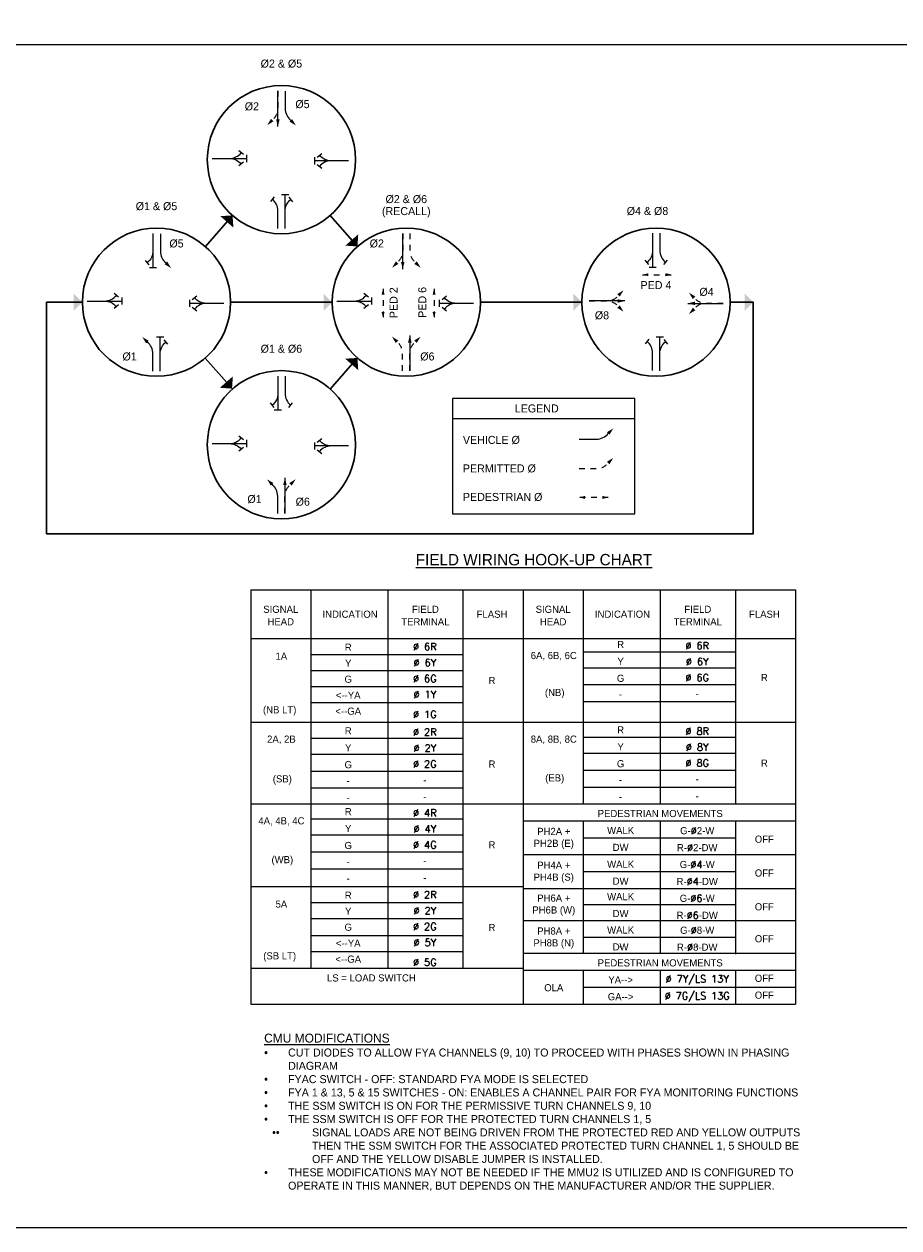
# Model space of a CAD drawing. Header units: feet. Extents: x -492 to 168779, y -198 to 321452.
# Tile 16 of 36: x 110 to 126, y -138 to -117. Entities that reach past the tile are written whole.
import ezdxf
from ezdxf.enums import TextEntityAlignment as Align

# ---------------------------------------------------------------- set-up
doc = ezdxf.new("R2010")
doc.units = ezdxf.units.FT
doc.header["$MEASUREMENT"] = 0
for name, pattern in [('DGN Style 1', [0.063228, 0.000105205, -0.063123]), ('DGN Style 2', [0.017105, 0.010263, -0.006842]), ('F', [0.15, 0.1, -0.05])]:
    doc.linetypes.add(name, pattern=pattern)
doc.layers.add('COLUMNS', color=6, linetype='Continuous', plot=False)
for name, color, linetype in [('SH_Data', 7, 'Continuous'), ('SH_Text', 9, 'Continuous'), ('TEXT-DED', 10, 'Continuous')]:
    doc.layers.add(name, color=color, linetype=linetype)
doc.styles.add('Font 31 Normal (0.14)', font='ISO_FONTRIGHT.shx', dxfattribs={"height": 0.2})
doc.styles.add('Slanted', font='font31.shx', dxfattribs={"height": 0.14})
doc.styles.add('Slanted Normal (0.14) Font 31', font='ISO_FONTRIGHT.shx', dxfattribs={"height": 0.14})
doc.styles.add('Slanted-Normal', font='font31.shx', dxfattribs={"height": 0.14})
doc.styles.get("Standard").update_dxf_attribs({"font": 'font31.shx'})
doc.dimstyles.get("Standard").update_dxf_attribs({"dimtxt": 0.18, "dimasz": 0.18, "dimexe": 0.18, "dimexo": 0.0625, "dimgap": 0.09, "dimtad": 0, "dimtih": 1, "dimtoh": 1, "dimdec": 4, "dimzin": 0, "dimdsep": 46, "dimtxsty": 'Standard', "dimcen": 0.09, "dimadec": 0, "dimazin": 0, "dimtfac": 1, "dimtdec": 4, "dimtofl": 0, "dimtmove": 0, "dimatfit": 3, "dimfxl": 1, "dimtolj": 1, "dimtzin": 0, "dimarcsym": 0})

# ---------------------------------------------------------------- blocks, each defined once
blk = doc.blocks.new('*D1095')
at = {"layer": 'Defpoints', "color": 0, "transparency": 16777216}
for p in [(87.402, -118.52), (88.583, -118.52), (90.066, -118.52), (88.265, -119.072), (88.583, -121.396)]:
    blk.add_point(p, dxfattribs=at)
at = {"layer": 'TEXT-DED', "color": 0, "lineweight": -2, "transparency": 16777216}
blk.add_arc((88.583, -118.52), 0.636, 191.2725, 258.7275, dxfattribs=at)
at = {"layer": 'TEXT-DED', "color": 0, "transparency": 16777216}
for points in [[(87.938, -118.647), (87.979, -118.643), (87.946, -118.52)], [(88.46, -119.124), (88.456, -119.165), (88.583, -119.157)]]:
    blk.add_solid(points, dxfattribs=at)
blk = doc.blocks.new('TERMF_5')
at = {"layer": 'SH_Data', "color": 1, "linetype": 'Continuous', "lineweight": 13}
blk.add_solid([(-0.156, 0.039), (0, 0), (-0.156, -0.039)], dxfattribs=at)
blk = doc.blocks.new('TERMF_6')
at = {"layer": 'SH_Data', "color": 1, "linetype": 'Continuous', "lineweight": 13}
blk.add_solid([(-0.156, 0.039), (0, 0), (-0.156, -0.039)], dxfattribs=at)
blk = doc.blocks.new('*U1071')
at = {"layer": 'SH_Data', "color": 2, "linetype": 'DGN Style 2', "lineweight": 13}
blk.add_line((0.375, 0), (-0.375, 0), dxfattribs=at)
at = {"layer": 'SH_Data', "color": 1, "linetype": 'Continuous', "lineweight": 13, "extrusion": (0, 0, -1), "xscale": 0.9754271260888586, "yscale": 0.9754271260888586, "zscale": 0.9754271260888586, "rotation": 9.12631102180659e-12}
blk.add_blockref('TERMF_6', (0.375, 0), dxfattribs=at)
at = {"layer": 'SH_Data', "color": 1, "linetype": 'Continuous', "lineweight": 13, "xscale": 0.9754271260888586, "yscale": 0.9754271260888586, "zscale": 0.9754271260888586, "rotation": 9.12631102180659e-12}
blk.add_blockref('TERMF_5', (0.375, 0), dxfattribs=at)
blk = doc.blocks.new('PED')
at = {"layer": 'SH_Data', "color": 2, "linetype": 'DGN Style 2', "lineweight": 13}
blk.add_blockref('*U1071', (0, 0), dxfattribs=at)
blk = doc.blocks.new('TERMF_2')
at = {"layer": 'SH_Data', "color": 1, "linetype": 'Continuous', "lineweight": 13}
blk.add_solid([(-0.156, 0.039), (0, 0), (-0.156, -0.039)], dxfattribs=at)
blk = doc.blocks.new('*U1066')
at = {"layer": 'SH_Data', "color": 2, "linetype": 'Continuous', "lineweight": 13}
blk.add_line((0.32, 0), (-0.32, 0), dxfattribs=at)
at = {"layer": 'SH_Data', "color": 1, "linetype": 'Continuous', "lineweight": 13, "xscale": 0.8222464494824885, "yscale": 0.8222464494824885, "zscale": 0.8222464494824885, "rotation": 9.126311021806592e-12}
blk.add_blockref('TERMF_2', (0.32, 0), dxfattribs=at)
blk = doc.blocks.new('*U1064')
at = {"layer": 'SH_Data', "color": 2, "linetype": 'Continuous', "lineweight": 13}
blk.add_line((0.001, 0.283), (0.067, 0.201), dxfattribs=at)
at = {"layer": 'SH_Data', "color": 2, "linetype": 'Continuous', "lineweight": 13, "flags": 128}
blk.add_lwpolyline([(-0.067, -0.283), (-0.067, 0.03, -0.227198), (0.034, 0.242)], format="xyb", dxfattribs=at)
blk = doc.blocks.new('STHRU')
at = {"layer": 'SH_Data', "color": 2, "linetype": 'Continuous', "lineweight": 13}
for p, q in [((0, 0), (0.731, 0)), ((0.731, -0.077), (0.731, 0.077))]:
    blk.add_line(p, q, dxfattribs=at)
blk = doc.blocks.new('TERMF')
at = {"layer": 'SH_Data', "color": 1, "linetype": 'Continuous', "lineweight": 13, "extrusion": (0, 0, -1)}
blk.add_solid([(0.156, 0.039), (0, 0), (0.156, -0.039)], dxfattribs=at)
blk = doc.blocks.new('*U1062')
at = {"layer": 'SH_Data', "color": 2, "linetype": 'Continuous', "lineweight": 13, "extrusion": (0, 0, -1), "flags": 128}
blk.add_lwpolyline([(-0.096, 0.308), (-0.096, -0.005, 0.227198), (0.006, -0.217)], format="xyb", dxfattribs=at)
at = {"layer": 'SH_Data', "color": 1, "linetype": 'Continuous', "lineweight": 13, "extrusion": (0, 0, -1), "xscale": 0.8222475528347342, "yscale": 0.8222475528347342, "zscale": 0.8222475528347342, "rotation": 314.9229827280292}
blk.add_blockref('TERMF', (0.096, -0.308), dxfattribs=at)
blk = doc.blocks.new('TERMF_4')
at = {"layer": 'SH_Data', "color": 1, "linetype": 'Continuous', "lineweight": 13, "extrusion": (0, 0, -1)}
blk.add_solid([(0.156, 0.039), (0, 0), (0.156, -0.039)], dxfattribs=at)
blk = doc.blocks.new('PERMISSIVE ARROW')
at = {"layer": 'SH_Data', "color": 2, "linetype": 'F', "lineweight": 13, "flags": 128}
blk.add_lwpolyline([(0, 0), (0.306, 0, 0.227198), (0.512, 0.099)], format="xyb", dxfattribs=at)
at = {"layer": 'SH_Data', "color": 1, "linetype": 'Continuous', "lineweight": 13, "xscale": 0.8014446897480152, "yscale": 0.8014446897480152, "zscale": 0.8014446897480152, "rotation": 44.92298272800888}
blk.add_blockref('TERMF_4', (0.601, 0.187), dxfattribs=at)

msp = doc.modelspace()

# ---------------------------------------------------------------- linework, layer by layer
at = {"layer": 'COLUMNS', "color": 3}
msp.add_lwpolyline([(95.53658, -138.06895), (95.53658, -117.31895), (125.91158, -117.31895), (125.91158, -138.06895)], close=True, dxfattribs=at)
at = {"layer": 'SH_Data', "color": 9, "linetype": 'Continuous', "lineweight": 30}
for p, q in [((113.833, -120.31452), (113.35563, -120.85944)), ((116.02311, -120.85944), (115.54574, -120.31452)), ((115.57988, -121.83698), (113.79885, -121.83698)), ((119.9592, -121.83698), (118.17908, -121.83698)), ((113.82395, -123.3518), (113.35429, -122.81569)), ((116.02311, -122.81452), (115.54574, -123.35944))]:
    msp.add_line(p, q, dxfattribs=at)
at = {"layer": 'SH_Data'}
msp.add_line((117.6877, -123.87489), (120.88965, -123.87489), dxfattribs=at)
at = {"layer": 'SH_Data', "color": 3}
for p, q in [((114.15092, -126.87944), (118.92739, -126.87944)), ((118.92739, -126.87944), (118.92739, -134.14298)), ((118.92739, -126.87944), (123.70387, -126.87944)), ((123.70387, -126.87944), (123.70387, -134.14298)), ((114.15092, -127.73591), (118.92739, -127.73591)), ((118.92739, -127.73591), (123.70387, -127.73591)), ((114.15092, -129.2018), (118.92739, -129.2018)), ((118.92739, -129.2018), (123.70387, -129.2018)), ((114.15092, -130.63474), (118.92739, -130.63474)), ((118.92739, -130.63474), (123.70387, -130.63474)), ((118.92739, -130.93121), (123.70387, -130.93121)), ((118.92739, -131.52415), (123.70387, -131.52415)), ((114.15092, -132.08415), (118.92739, -132.08415)), ((118.92739, -132.11709), (123.70387, -132.11709)), ((118.92739, -132.67709), (123.70387, -132.67709)), ((118.92739, -133.25357), (123.70387, -133.25357)), ((118.92739, -133.25357), (123.70387, -133.25357)), ((118.92739, -133.55004), (123.70387, -133.55004)), ((114.15092, -134.14298), (123.70387, -134.14298))]:
    msp.add_line(p, q, dxfattribs=at)
at = {"layer": 'SH_Data', "color": 9, "lineweight": 30, "flags": 128}
msp.add_lwpolyline([(122.5584, -121.83705), (122.96452, -121.83705), (122.96452, -125.8983), (110.5712, -125.8983), (110.5712, -121.83688), (111.19965, -121.83698)], dxfattribs=at)
at = {"layer": 'SH_Data', "flags": 128}
msp.add_lwpolyline([(120.88965, -123.52489), (117.6877, -123.52489), (117.6877, -125.54549), (120.88965, -125.54549), (120.88965, -123.52489)], close=True, dxfattribs=at)
at = {"layer": 'SH_Data', "color": 254, "linetype": 'Continuous', "lineweight": 30}
for centre in [(114.68937, -119.33698), (112.49925, -121.83698), (116.87948, -121.83698), (121.2588, -121.83698), (114.68937, -124.33698)]:
    msp.add_circle(centre, 1.2996, dxfattribs=at)
at = {"layer": 'SH_Data', "extrusion": (0, 0, -1)}
for points in [[(-113.833, -120.31452), (-113.84722, -120.5284), (-113.61912, -120.32875)], [(-116.02311, -120.85944), (-116.03733, -120.64557), (-115.80924, -120.84522)], [(-111.19965, -121.83698), (-111.04815, -121.68535), (-111.04802, -121.98848)], [(-115.57988, -121.83698), (-115.42838, -121.68535), (-115.42825, -121.98848)], [(-119.9592, -121.83698), (-119.80769, -121.68535), (-119.80757, -121.98848)], [(-122.96452, -121.83705), (-122.81302, -121.68542), (-122.81289, -121.98855)], [(-116.02311, -122.81452), (-115.80923, -122.82857), (-116.03715, -123.02841)], [(-113.82395, -123.3518), (-113.83817, -123.13793), (-113.61008, -123.33758)]]:
    msp.add_solid(points, dxfattribs=at)
at = {"layer": 'TEXT-DED', "color": 3}
msp.add_line((114.15092, -126.87944), (114.15092, -134.14298), dxfattribs=at)
at = {"layer": 'TEXT-DED'}
for p, q in [((115.20504, -126.87944), (115.20504, -133.51709)), ((116.55563, -126.87944), (116.55563, -133.51709)), ((117.87328, -126.87944), (117.87328, -133.51709)), ((119.98151, -126.87944), (119.98151, -130.63474)), ((121.3321, -126.87944), (121.3321, -130.63474)), ((122.64975, -126.87944), (122.64975, -130.63474)), ((115.20504, -128.01591), (117.87328, -128.01591)), ((119.98151, -127.9665), (122.64975, -127.9665)), ((115.20504, -128.29591), (117.87328, -128.29591)), ((119.98151, -128.2465), (122.64975, -128.2465)), ((119.98151, -128.54297), (122.64975, -128.54297)), ((115.20504, -128.57591), (117.87328, -128.57591)), ((115.20504, -128.85592), (117.87328, -128.85592)), ((119.98151, -128.83944), (122.64975, -128.83944)), ((115.20504, -129.4818), (117.87328, -129.4818)), ((119.98151, -129.46533), (122.64975, -129.46533)), ((115.20504, -129.7618), (117.87328, -129.7618)), ((119.98151, -129.74533), (122.64975, -129.74533)), ((115.20504, -130.05827), (117.87328, -130.05827)), ((119.98151, -130.0418), (122.64975, -130.0418)), ((115.20504, -130.35474), (117.87328, -130.35474)), ((119.98151, -130.33827), (122.64975, -130.33827)), ((115.20504, -130.89827), (117.87328, -130.89827)), ((119.98151, -130.93121), (119.98151, -133.25357)), ((121.3321, -130.93121), (121.3321, -133.25357)), ((122.64975, -130.93121), (122.64975, -133.27004)), ((115.20504, -131.17827), (117.87328, -131.17827)), ((119.98151, -131.22768), (122.64975, -131.22768)), ((115.20504, -131.47474), (117.87328, -131.47474)), ((115.20504, -131.77121), (117.87328, -131.77121)), ((119.98151, -131.82062), (122.64975, -131.82062)), ((115.20504, -132.36415), (117.87328, -132.36415)), ((119.98151, -132.39709), (122.64975, -132.39709)), ((115.20504, -132.64415), (117.87328, -132.64415)), ((115.20504, -132.94062), (117.87328, -132.94062)), ((119.98151, -132.97357), (122.64975, -132.97357)), ((115.20504, -133.22062), (117.87328, -133.22062)), ((114.15092, -133.51709), (118.92739, -133.51709)), ((119.98151, -133.55004), (119.98151, -134.14298)), ((121.3321, -133.55004), (121.3321, -134.14298)), ((122.64975, -133.55004), (122.64975, -134.14298)), ((119.98151, -133.84651), (123.70387, -133.84651))]:
    msp.add_line(p, q, dxfattribs=at)

# ---------------------------------------------------------------- block references
at = {"layer": 'SH_Data', "color": 2, "lineweight": 13, "xscale": -1}
for p, rotation in [((114.62721, -118.13179), 90), ((116.81733, -120.63179), 90), ((120.08808, -121.81575), 180), ((116.94164, -123.04218), 270), ((114.75152, -125.54218), 270)]:
    msp.add_blockref('PERMISSIVE ARROW', p, dxfattribs=dict(at, rotation=rotation))
at = {"layer": 'SH_Data', "color": 1, "linetype": 'Continuous', "lineweight": 13, "xscale": 0.9747, "yscale": 0.9747, "zscale": 0.9747}
for p, rotation in [((114.62717, -118.44324), 269.9999999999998), ((116.81729, -120.94324), 269.9999999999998), ((116.94168, -122.73072), 89.9999999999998), ((114.75156, -125.23072), 89.9999999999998)]:
    msp.add_blockref('*U1066', p, dxfattribs=dict(at, rotation=rotation))
at = {"layer": 'SH_Data', "color": 2, "linetype": 'Continuous', "lineweight": 13, "extrusion": (0, 0, -1)}
for name, p, xscale, yscale, zscale, rotation in [('*U1062', (-114.85019, -118.43752), 0.9747000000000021, 0.9747000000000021, 0.9747000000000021, 359.9870676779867), ('*U1064', (-113.7493, -119.25078), 0.9747, 0.9747, 0.9747, 90.00000000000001), ('STHRU', (-113.47874, -119.31629), 0.8216335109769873, 0.8216335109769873, 0.8216335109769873, 180.0000000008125), ('*U1064', (-115.59276, -119.29241), -0.9747, 0.9747, 0.9747, 270), ('*U1064', (-115.59276, -119.42341), 0.9747, 0.9747, 0.9747, 270), ('*U1064', (-114.56165, -120.26649), 0.9747000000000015, 0.9747000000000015, 0.9747000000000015, 359.9870676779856), ('STHRU', (-114.75403, -120.54761), 0.8216335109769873, 0.8216335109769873, 0.8216335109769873, 90.00000000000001), ('STHRU', (-112.4371, -120.63179), 0.8216335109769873, 0.8216335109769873, 0.8216335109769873, 270.0000000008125), ('*U1062', (-112.66008, -120.93752), 0.974700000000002, 0.974700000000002, 0.974700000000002, 359.9870676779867), ('STHRU', (-121.19934, -120.62635), 0.8216335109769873, 0.8216335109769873, 0.8216335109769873, 270.0000000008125), ('*U1064', (-121.39166, -120.90228), 0.9747, 0.9747, 0.9747, 180.0000000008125), ('*U1064', (-111.55919, -121.75078), 0.9747, 0.9747, 0.9747, 90.00000000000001), ('STHRU', (-111.28862, -121.81629), 0.8216335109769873, 0.8216335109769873, 0.8216335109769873, 180.0000000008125), ('*U1064', (-113.40265, -121.79241), -0.9747, 0.9747, 0.9747, 270), ('*U1064', (-115.93942, -121.75078), 0.9747, 0.9747, 0.9747, 90.00000000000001), ('STHRU', (-115.66885, -121.81629), 0.8216335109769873, 0.8216335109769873, 0.8216335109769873, 180.0000000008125), ('*U1064', (-117.78288, -121.79241), -0.9747, 0.9747, 0.9747, 270), ('*U1064', (-113.40265, -121.92341), 0.9747, 0.9747, 0.9747, 270), ('*U1064', (-117.78288, -121.92341), 0.9747, 0.9747, 0.9747, 270), ('*U1062', (-112.34344, -122.74732), 0.9747000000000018, 0.9747000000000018, 0.9747000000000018, 179.9870676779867), ('STHRU', (-112.56392, -123.04761), 0.8216335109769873, 0.8216335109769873, 0.8216335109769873, 90.00000000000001), ('*U1064', (-121.13378, -122.76106), 0.9747000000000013, 0.9747000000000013, 0.9747000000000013, 359.9870676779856), ('STHRU', (-121.32616, -123.04218), 0.8216335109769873, 0.8216335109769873, 0.8216335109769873, 90.00000000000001), ('STHRU', (-114.62721, -123.13179), 0.8216335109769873, 0.8216335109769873, 0.8216335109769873, 270.0000000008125), ('*U1064', (-114.81953, -123.40771), 0.9747, 0.9747, 0.9747, 180.0000000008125), ('*U1062', (-120.20871, -124.14395), 0.9747000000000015, 0.9747000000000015, 0.9747000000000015, 269.9870676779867), ('*U1064', (-113.7493, -124.25078), 0.9747, 0.9747, 0.9747, 90.00000000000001), ('STHRU', (-113.47874, -124.31629), 0.8216335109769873, 0.8216335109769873, 0.8216335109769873, 180.0000000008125), ('*U1064', (-115.59276, -124.29241), -0.9747, 0.9747, 0.9747, 270), ('*U1064', (-115.59276, -124.42341), 0.9747, 0.9747, 0.9747, 270), ('*U1062', (-114.53105, -125.24188), 0.9747000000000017, 0.9747000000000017, 0.9747000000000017, 179.9870676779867)]:
    msp.add_blockref(name, p, dxfattribs=dict(at, xscale=xscale, yscale=yscale, zscale=zscale, rotation=rotation))
at = {"layer": 'SH_Data', "color": 2, "linetype": 'Continuous', "lineweight": 13}
for name, p, xscale, yscale, zscale, rotation in [('*U1064', (113.74945, -119.38179), 0.9747, 0.9747, 0.9747, 270.0000000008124), ('STHRU', (115.86869, -119.35791), 0.8216335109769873, 0.8216335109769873, 0.8216335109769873, 180), ('*U1064', (114.81959, -120.2717), 0.9747000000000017, 0.9747000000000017, 0.9747000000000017, 359.9870676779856), ('*U1064', (112.3716, -120.90771), 0.9747, 0.9747, 0.9747, 180.0000000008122), ('*U1064', (121.13384, -120.90228), 0.9747, 0.9747, 0.9747, 180.0000000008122), ('STHRU', (113.67857, -121.85791), 0.8216335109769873, 0.8216335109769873, 0.8216335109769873, 180), ('STHRU', (118.0588, -121.85791), 0.8216335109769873, 0.8216335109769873, 0.8216335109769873, 180), ('*U1064', (111.55933, -121.88179), 0.9747, 0.9747, 0.9747, 270.0000000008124), ('*U1064', (115.93956, -121.88179), 0.9747, 0.9747, 0.9747, 270.0000000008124), ('*U1064', (112.62948, -122.7717), 0.9747000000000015, 0.9747000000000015, 0.9747000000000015, 359.9870676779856), ('*U1064', (121.39172, -122.76627), 0.9747000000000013, 0.9747000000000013, 0.9747000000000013, 359.9870676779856), ('*U1064', (114.56171, -123.40771), 0.9747, 0.9747, 0.9747, 180.0000000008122), ('*U1064', (113.74945, -124.38179), 0.9747, 0.9747, 0.9747, 270.0000000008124), ('STHRU', (115.86869, -124.35791), 0.8216335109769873, 0.8216335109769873, 0.8216335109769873, 180)]:
    msp.add_blockref(name, p, dxfattribs=dict(at, xscale=xscale, yscale=yscale, zscale=zscale, rotation=rotation))
at = {"layer": 'SH_Data', "color": 2, "lineweight": 13}
for p, rotation in [((116.94414, -120.63179), 270), ((122.43812, -121.85791), 180), ((116.81482, -123.04218), 90)]:
    msp.add_blockref('PERMISSIVE ARROW', p, dxfattribs=dict(at, rotation=rotation))
at = {"layer": 'SH_Data', "color": 2, "linetype": 'DGN Style 2', "lineweight": 13, "xscale": 0.6846945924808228, "yscale": 0.6846945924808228, "zscale": 0.6846945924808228}
for p, rotation in [((121.27799, -121.35514), 180), ((116.47223, -121.85791), 89.99999999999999), ((117.36688, -121.85791), 89.99999999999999)]:
    msp.add_blockref('PED', p, dxfattribs=dict(at, rotation=rotation))
at = {"layer": 'SH_Data', "color": 2, "lineweight": 13}
for p in [(120.08808, -121.81575), (119.90841, -124.75445)]:
    msp.add_blockref('PERMISSIVE ARROW', p, dxfattribs=at)
at = {"layer": 'SH_Data', "color": 1, "linetype": 'Continuous', "lineweight": 13, "xscale": 0.9747, "yscale": 0.9747, "zscale": 0.9747}
msp.add_blockref('*U1066', (120.39954, -121.81579), dxfattribs=at)
at = {"layer": 'SH_Data', "color": 2, "lineweight": 13, "xscale": -1}
msp.add_blockref('PERMISSIVE ARROW', (122.43812, -121.85791), dxfattribs=at)
at = {"layer": 'SH_Data', "color": 1, "linetype": 'Continuous', "lineweight": 13, "extrusion": (0, 0, -1), "xscale": 0.9747, "yscale": 0.9747, "zscale": 0.9747}
msp.add_blockref('*U1066', (-122.12666, -121.85795), dxfattribs=at)
at = {"layer": 'SH_Data', "color": 2, "linetype": 'DGN Style 2', "lineweight": 13, "xscale": 0.6846945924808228, "yscale": 0.6846945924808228, "zscale": 0.6846945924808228}
msp.add_blockref('PED', (120.16506, -125.26031), dxfattribs=at)

# ---------------------------------------------------------------- texts
at = {"layer": 'SH_Text', "linetype": 'Continuous', "lineweight": 13, "style": 'Slanted Normal (0.14) Font 31'}
for s, p in [('Ø2', (114.04652, -118.33281)), ('Ø5', (114.93401, -118.29402)), ('Ø5', (112.72543, -120.7368)), ('Ø2', (116.23663, -120.7368)), ('Ø4', (122.01989, -121.58534)), ('Ø8', (120.18586, -121.99653)), ('Ø1', (111.90245, -122.71854)), ('Ø6', (117.12413, -122.71854)), ('Ø1', (114.09326, -125.21854)), ('Ø6', (114.93892, -125.26503))]:
    msp.add_text(s, height=0.14, dxfattribs=at).set_placement(p, align=Align.TOP_LEFT)
msp.add_text('Ø4 & Ø8', height=0.14, dxfattribs=at).set_placement((121.10937, -120.23738), align=Align.MIDDLE_CENTER)
at = {"layer": 'SH_Text', "linetype": 'DGN Style 1', "lineweight": 13, "style": 'Slanted Normal (0.14) Font 31'}
msp.add_text('PED 4', height=0.14, dxfattribs=at).set_placement((120.9872, -121.46711), align=Align.TOP_LEFT)
for s, p in [('PED 2', (116.65695, -121.84612)), ('PED 6', (117.1603, -121.83987))]:
    msp.add_text(s, height=0.14, rotation=90, dxfattribs=at).set_placement(p, align=Align.MIDDLE_CENTER)
at = {"layer": 'SH_Text', "lineweight": 30, "style": 'Font 31 Normal (0.14)'}
msp.add_text('LEGEND', height=0.14, dxfattribs=at).set_placement((119.16713, -123.69989), align=Align.MIDDLE_CENTER)
at = {"layer": 'SH_Text', "style": 'Font 31 Normal (0.14)'}
for s, p in [('VEHICLE Ø', (117.8722, -124.18145)), ('PERMITTED Ø', (117.8722, -124.68145)), ('PEDESTRIAN Ø', (117.8722, -125.18145))]:
    msp.add_text(s, height=0.14, dxfattribs=at).set_placement(p, align=Align.TOP_LEFT)
at = {"layer": 'SH_Text', "linetype": 'Continuous', "lineweight": 13, "char_height": 0.14, "attachment_point": 5, "line_spacing_factor": 0.9, "style": 'Slanted Normal (0.14) Font 31'}
for s, insert in [('Ø2 & Ø5', (114.68937, -117.65572)), ('Ø1 & Ø5', (112.49925, -120.15572)), ('Ø2 & Ø6\\P(RECALL)', (116.87948, -120.15572)), ('Ø1 & Ø6', (114.68937, -122.65572))]:
    msp.add_mtext(s, dxfattribs=dict(at, insert=insert))
at = {"layer": 'TEXT-DED', "style": 'Slanted-Normal'}
for s, height, p in [('%%UFIELD WIRING HOOK-UP CHART', 0.2, (119.11838, -126.35117)), ('INDICATION', 0.125, (115.89365, -127.30768)), ('FLASH', 0.125, (118.38275, -127.30768)), ('INDICATION', 0.125, (120.67013, -127.30768)), ('FLASH', 0.125, (123.15922, -127.30768)), ('R', 0.125, (118.38149, -128.46886)), ('R', 0.125, (123.15797, -128.41944)), ('R', 0.125, (118.38149, -129.93474)), ('R', 0.125, (123.15797, -129.91827)), ('R', 0.125, (118.38149, -131.35121)), ('OFF', 0.125, (123.15797, -131.25239)), ('OFF', 0.125, (123.15797, -131.84533)), ('OFF', 0.125, (123.15797, -132.43827)), ('R', 0.125, (118.38149, -132.80062)), ('OFF', 0.125, (123.15797, -132.99827)), ('OFF', 0.125, (123.15797, -133.69115)), ('OFF', 0.125, (123.15797, -133.98762))]:
    msp.add_text(s, height=height, dxfattribs=at).set_placement(p, align=Align.MIDDLE_CENTER)
for s, p in [('R', (115.86149, -127.95003)), ('R', (120.63797, -127.90062)), ('Y', (115.86149, -128.23003)), ('Y', (120.63797, -128.19709)), ('G', (115.86149, -128.51003)), ('G', (120.63797, -128.49356)), ('<--YA', (115.86149, -128.79003)), ('-', (120.63797, -128.77356)), ('<--GA', (115.86149, -129.07003)), ('R', (115.86149, -129.41592)), ('R', (120.63797, -129.39944)), ('Y', (115.86149, -129.71239)), ('Y', (120.63797, -129.69592)), ('G', (115.86149, -130.00886)), ('G', (120.63797, -129.99239)), ('-', (115.86149, -130.28886)), ('-', (120.63797, -130.27239)), ('-', (115.86149, -130.58533)), ('-', (120.63797, -130.56886)), ('R', (115.86149, -130.83239)), ('PEDESTRIAN MOVEMENTS', (121.3321, -130.86533)), ('Y', (115.86149, -131.12886)), ('WALK', (120.63797, -131.1618)), ('G', (115.86149, -131.42533)), ('DW', (120.63797, -131.45827)), ('-', (115.86149, -131.70533)), ('WALK', (120.63797, -131.75474)), ('DW', (120.63797, -132.05121)), ('-', (115.86149, -132.0018)), ('R', (115.86149, -132.29827)), ('WALK', (120.63797, -132.32298)), ('Y', (115.86149, -132.57827)), ('DW', (120.63797, -132.61945)), ('G', (115.86149, -132.85827)), ('WALK', (120.63797, -132.90768)), ('<--YA', (115.86149, -133.13827)), ('DW', (120.63797, -133.20415)), ('-', (120.63797, -133.18768)), ('<--GA', (115.86149, -133.41827)), ('PEDESTRIAN MOVEMENTS', (121.3321, -133.48415)), ('LS = LOAD SWITCH', (116.26746, -133.74768)), ('YA-->', (120.63797, -133.78062)), ('GA-->', (120.63797, -134.0771))]:
    msp.add_text(s, height=0.125, dxfattribs=at).set_placement(p, align=Align.CENTER)
for s, p in [('(NB)', (119.48228, -128.61709)), ('(NB LT)', (114.65914, -128.9205)), ('(SB)', (114.7058, -130.13239)), ('(EB)', (119.48228, -130.11592)), ('(WB)', (114.7058, -131.54886)), ('(SB LT)', (114.65914, -133.2358))]:
    msp.add_text(s, height=0.125, dxfattribs=at).set_placement(p, align=Align.TOP_CENTER)
at = {"layer": 'TEXT-DED', "char_height": 0.125, "attachment_point": 5, "line_spacing_factor": 1.05, "style": 'Slanted-Normal'}
for s, insert in [('\\FISO_FONTRIGHT;SIGNAL\\PHEAD', (114.67798, -127.33101)), ('\\FISO_FONTRIGHT;FIELD\\PTERMINAL', (117.21445, -127.33101)), ('\\FISO_FONTRIGHT;SIGNAL\\PHEAD', (119.45445, -127.33101)), ('\\FISO_FONTRIGHT;FIELD\\PTERMINAL', (121.99093, -127.33101))]:
    msp.add_mtext(s, dxfattribs=dict(at, insert=insert))
at = {"layer": 'TEXT-DED', "char_height": 0.125, "attachment_point": 5, "style": 'Slanted-Normal'}
for s, width, heights, insert in [('{\\Fsimplex|c0;Ø 6R}', 2.1201377, [0], (117.20438, -127.87623)), ('{\\Fsimplex|c0;Ø 6R}', 2.1201377, [0], (121.98086, -127.85976)), ('1A', 0.9582551, [0], (114.68928, -128.04384)), ('{\\Fsimplex|c0;Ø 6Y}', 2.1201377, [0], (117.20438, -128.15623)), ('6A, 6B, 6C', 0.9582551, [0], (119.46575, -128.04384)), ('{\\Fsimplex|c0;Ø 6Y}', 2.1201377, [0.14], (121.98086, -128.13976)), ('{\\Fsimplex|c0;Ø 6G}', 2.1201377, [0], (117.20438, -128.43623)), ('{\\Fsimplex|c0;Ø 6G}', 2.1201377, [0], (121.98086, -128.41976)), ('{\\Fsimplex|c0;Ø 1Y}', 2.1201377, [0], (117.20438, -128.71623)), ('-', 2.1201377, [0], (121.98086, -128.69976)), ('{\\Fsimplex|c0;Ø 1G}', 2.1201377, [0], (117.20438, -129.06212)), ('{\\Fsimplex|c0;Ø 2R}', 2.1201377, [0], (117.20438, -129.37506)), ('{\\Fsimplex|c0;Ø 8R}', 2.1201377, [0], (121.98086, -129.35859)), ('2A, 2B', 0.9582551, [0], (114.68928, -129.50972)), ('{\\Fsimplex|c0;Ø 2Y}', 2.1201377, [0], (117.20438, -129.65506)), ('8A, 8B, 8C', 0.9582551, [0], (119.46575, -129.50972)), ('{\\Fsimplex|c0;Ø 8Y}', 2.1201377, [0], (121.98086, -129.63859)), ('{\\Fsimplex|c0;Ø 2G}', 2.1201377, [0], (117.20438, -129.93506)), ('{\\Fsimplex|c0;Ø 8G}', 2.1201377, [0], (121.98086, -129.91859)), ('-', 2.1201377, [0], (117.20438, -130.21506)), ('-', 2.1201377, [0], (121.98086, -130.19859)), ('-', 2.1201377, [0], (117.20438, -130.51153)), ('-', 2.1201377, [0], (121.98086, -130.49506)), ('{\\Fsimplex|c0;Ø 4R}', 2.1201377, [0], (117.20438, -130.79153)), ('4A, 4B, 4C', 0.9582551, [0], (114.68928, -130.94266)), ('{\\Fsimplex|c0;Ø 4Y}', 2.1201377, [0], (117.20438, -131.07153)), ('PH2A + PH2B (E)', 0.9582551, [0], (119.46575, -131.23914)), ('G-{\\Fsimplex|c0;Ø}2-W', 2.1201377, [0], (121.98086, -131.10447)), ('{\\Fsimplex|c0;Ø 4G}', 2.1201377, [0], (117.20438, -131.35153)), ('R-{\\Fsimplex|c0;Ø}2-DW', 2.1201377, [0], (121.98086, -131.40094)), ('-', 2.1201377, [0], (117.20438, -131.63153)), ('PH4A + PH4B (S)', 0.9582551, [0], (119.46575, -131.83208)), ('G-{\\Fsimplex|c0;Ø4}-W', 2.1201377, [0], (121.98086, -131.69741)), ('R-{\\Fsimplex|c0;Ø4}-DW', 2.1201377, [0], (121.98086, -131.99388)), ('-', 2.1201377, [0], (117.20438, -131.928)), ('5A', 0.9582551, [0], (114.68928, -132.39208)), ('{\\Fsimplex|c0;Ø 2R}', 2.1201377, [0], (117.20438, -132.22447)), ('PH6A + PH6B (W)', 0.9582551, [0], (119.46575, -132.40855)), ('G-{\\Fsimplex|c0;Ø6}-W', 2.1201377, [0], (121.98086, -132.29035)), ('{\\Fsimplex|c0;Ø 2Y}', 2.1201377, [0], (117.20438, -132.50447)), ('R-{\\Fsimplex|c0;Ø6}-DW', 2.1201377, [0], (121.98086, -132.58682)), ('{\\Fsimplex|c0;Ø 2G}', 2.1201377, [0], (117.20438, -132.78447)), ('PH8A + PH8B (N)', 0.9582551, [0], (119.46575, -132.98502)), ('G-{\\Fsimplex|c0;Ø}8-W', 2.1201377, [0], (121.98086, -132.85035)), ('{\\Fsimplex|c0;Ø 5Y}', 2.1201377, [0], (117.20438, -133.06447)), ('R-{\\Fsimplex|c0;Ø}8-DW', 2.1201377, [0], (121.98086, -133.14682)), ('-', 2.1201377, [0], (121.98086, -133.11388)), ('{\\Fsimplex|c0;Ø 5G}', 2.1201377, [0], (117.20438, -133.41035)), ('OLA', 0.9582551, [0], (119.46575, -133.85796)), ('{\\Fsimplex|c0;Ø 7Y/LS 13Y}', 2.1201377, [0], (121.98086, -133.72329)), ('{\\Fsimplex|c0;Ø 7G/LS 13G}', 2.1201377, [0], (121.98086, -134.01977))]:
    msp.add_mtext_dynamic_manual_height_columns(s, width=width, gutter_width=12.5, heights=heights, dxfattribs=dict(at, insert=insert))
at = {"layer": 'TEXT-DED', "linetype": 'Continuous', "lineweight": 0, "insert": (114.3868, -134.662), "char_height": 0.14, "width": 9.5104521, "attachment_point": 1, "style": 'Slanted'}
msp.add_mtext('\\pxi-3,l3,t3;{\\H1.12x;\\LCMU MODIFICATIONS\\l\\P{\\fSymbol|b0|i0|c2|p18;\\H0.89286x;·^I}}CUT DIODES TO ALLOW FYA CHANNELS (9, 10) TO PROCEED WITH PHASES SHOWN IN PHASING DIAGRAM\\P{\\fSymbol|b0|i0|c2|p18;·^I}FYAC SWITCH - OFF: STANDARD FYA MODE IS SELECTED\\P{\\fSymbol|b0|i0|c2|p18;·^I}FYA 1 & 13, 5 & 15 SWITCHES - ON: ENABLES A CHANNEL PAIR FOR FYA MONITORING FUNCTIONS\\P{\\fSymbol|b0|i0|c2|p18;·^I}THE SSM SWITCH IS ON FOR THE PERMISSIVE TURN CHANNELS 9, 10\\P{\\fSymbol|b0|i0|c2|p18;·^I}THE SSM SWITCH IS OFF FOR THE PROTECTED TURN CHANNELS 1, 5\\P\\pi-5,l6,t6;{\\fSymbol|b0|i0|c2|p18;·}{\\fSymbol|b0|i0|c2|p18;·^I}SIGNAL LOADS ARE NOT BEING DRIVEN FROM THE PROTECTED RED AND YELLOW OUTPUTS THEN THE SSM SWITCH FOR THE ASSOCIATED PROTECTED TURN CHANNEL 1, 5 SHOULD BE OFF AND THE YELLOW DISABLE JUMPER IS INSTALLED.\\P\\pi-3,l3,t3;{\\fSymbol|b0|i0|c2|p18;·^I}THESE MODIFICATIONS MAY NOT BE NEEDED IF THE MMU2 IS UTILIZED AND IS CONFIGURED TO OPERATE IN THIS MANNER, BUT DEPENDS ON THE MANUFACTURER AND/OR THE SUPPLIER. ', dxfattribs=at)

# ---------------------------------------------------------------- dimensions: what is measured, and where the dimension line sits
at = {"layer": 'TEXT-DED'}
dim = msp.add_angular_dim_2l(base=(88.26454, -119.07157), line1=((88.58273, -121.39636), (88.58273, -118.52045)), line2=((90.06555, -118.52045), (87.40177, -118.52045)), text=' ', dimstyle='Standard', override={"dimscale": 1, "dimasz": 0.125, "dimlfac": 1}, dxfattribs=at)
dim.commit()
dim.dimension.update_dxf_attribs({"geometry": '*D1095', "text_midpoint": (146.60877, -21.78386)})

doc.saveas('drawing.dxf')
